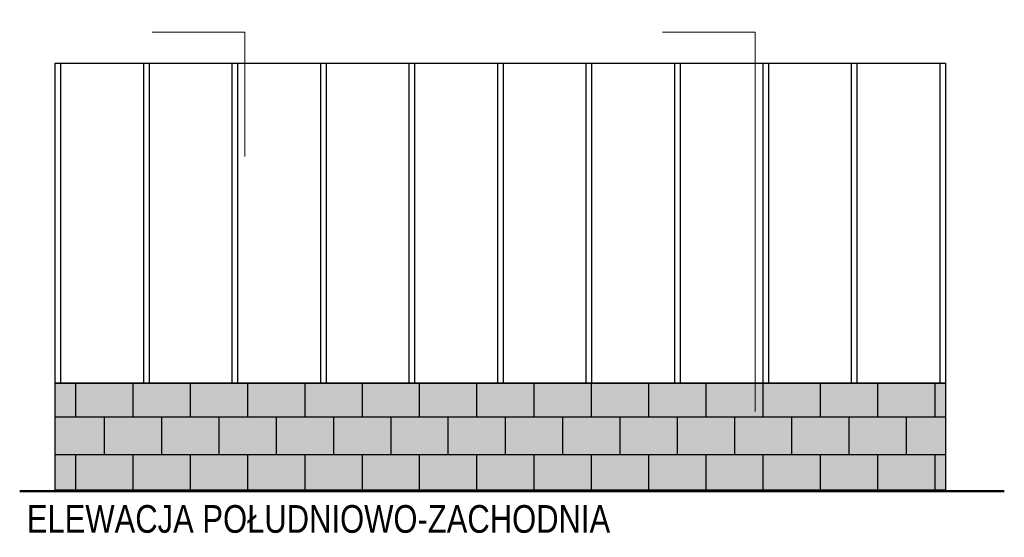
# Model space of a CAD drawing. Header units: centimetres. Extents: x 42630 to 130002, y 15 to 29179.
# Tile 126 of 165: x 63802 to 65461, y 1892 to 2765. Entities that reach past the tile are written whole.
import ezdxf

# ---------------------------------------------------------------- set-up
doc = ezdxf.new("R2010")
doc.units = ezdxf.units.CM
doc.header["$LTSCALE"] = 0.01
doc.layers.get('0').update_dxf_attribs({"color": 253})
for name, color, linetype in [('A-ELEWACJE', 253, 'Continuous'), ('A-Elewacje_wypełnienia', 253, 'Continuous'), ('A-OPISY', 253, 'Continuous'), ('CKSCIANY_KRESK', 253, 'Continuous')]:
    doc.layers.add(name, color=color, linetype=linetype)
doc.styles.add('Arial$001', font='arial.ttf', dxfattribs={"height": 1.872})

msp = doc.modelspace()

# ---------------------------------------------------------------- hatches: boundary and pattern name
at = {"layer": 'A-Elewacje_wypełnienia', "transparency": 33554636}
h = msp.add_hatch(dxfattribs=at)
h.set_pattern_fill('APPIANRN', color=256, scale=0.4, angle=180, style=0)
h.set_pattern_definition([(180, (0, 0), (-8e-15, -63.5), []), (270, (0, 0), (48.26, -63.5), [63.5, -63.5])])
h.paths.add_polyline_path([(63862.006, 2151.993), (63862.607, 1971.993), (65362.006, 1969.993), (65362.006, 2151.993)])
at = {"layer": 'CKSCIANY_KRESK', "ltscale": 0.1, "transparency": 33554661}
msp.add_hatch(color=253, dxfattribs=at).paths.add_polyline_path([(63862.006, 2151.993), (63861.725, 1971.993), (65361.826, 1971.993), (65362.185, 2151.993)])

# ---------------------------------------------------------------- linework, layer by layer
at = {"layer": 'A-ELEWACJE', "linetype": 'Continuous'}
msp.add_lwpolyline([(63862.006, 2691.993), (65362.006, 2691.993), (65362.006, 2151.993), (63862.006, 2151.993)], close=True, dxfattribs=at)
at = {"layer": 'A-ELEWACJE'}
for points in [[(63862.006, 2691.993), (63871.006, 2691.993), (63871.006, 2151.993), (63862.006, 2151.993)], [(64011.106, 2691.993), (64020.106, 2691.993), (64020.106, 2151.993), (64011.106, 2151.993)], [(64160.206, 2691.993), (64169.206, 2691.993), (64169.206, 2151.993), (64160.206, 2151.993)], [(64309.306, 2691.993), (64318.306, 2691.993), (64318.306, 2151.993), (64309.306, 2151.993)], [(64458.406, 2691.993), (64467.406, 2691.993), (64467.406, 2151.993), (64458.406, 2151.993)], [(64607.506, 2691.993), (64616.506, 2691.993), (64616.506, 2151.993), (64607.506, 2151.993)], [(64756.606, 2691.993), (64765.606, 2691.993), (64765.606, 2151.993), (64756.606, 2151.993)], [(64905.706, 2691.993), (64914.706, 2691.993), (64914.706, 2151.993), (64905.706, 2151.993)], [(65054.806, 2691.993), (65063.806, 2691.993), (65063.806, 2151.993), (65054.806, 2151.993)], [(65203.906, 2691.993), (65212.906, 2691.993), (65212.906, 2151.993), (65203.906, 2151.993)], [(65353.006, 2691.993), (65362.006, 2691.993), (65362.006, 2151.993), (65353.006, 2151.993)], [(63862.006, 2151.993), (65362.006, 2151.993), (65362.006, 1971.993), (63862.006, 1971.993)]]:
    msp.add_lwpolyline(points, close=True, dxfattribs=at)
at = {"layer": 'A-ELEWACJE', "color": 1, "lineweight": 50}
msp.add_lwpolyline([(63802.006, 1969.993), (65461.159, 1969.993)], dxfattribs=at)
at = {"layer": 'A-OPISY', "lineweight": 0}
for points in [[(64181.25, 2534.667), (64181.25, 2744.237), (64025.273, 2744.237)], [(65041.06, 2104.671), (65041.06, 2744.237), (64885.084, 2744.237)]]:
    msp.add_lwpolyline(points, dxfattribs=at)

# ---------------------------------------------------------------- texts
at = {"color": 3, "style": 'Arial$001', "width": 0.8}
msp.add_text('ELEWACJA POŁUDNIOWO-ZACHODNIA', height=46.70802, dxfattribs=at).set_placement((63814.006, 1899.993))

doc.saveas('drawing.dxf')
